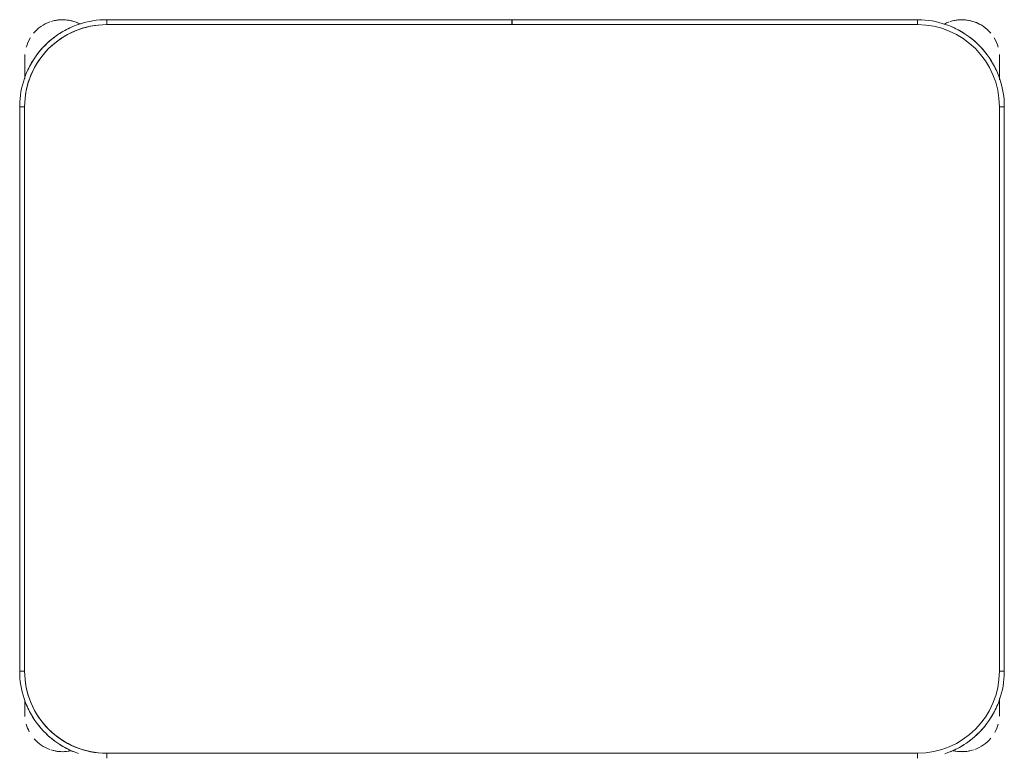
# Model space of a CAD drawing. Header units: metres. Extents: x 2.9 to 42.3, y -72.9 to -49.3.
# Tile 122 of 256: x 6.404 to 7.004, y -61.122 to -60.675. Entities that reach past the tile are written whole.
import ezdxf

# ---------------------------------------------------------------- set-up
doc = ezdxf.new("R2010")
doc.units = ezdxf.units.M
doc.layers.add('I-FURN', color=7, linetype='Continuous', lineweight=18)

# ---------------------------------------------------------------- blocks, each defined once
blk = doc.blocks.new('ConjuntoParaAlunoTamanho6 - CJA06_ConjuntoParaAlunoTamanho6-V29-2PAV')
at = {"layer": 'I-FURN', "color": 253, "true_color": 0xaaaaaa}
for p, q in [((-0.247, 0.06497), (-0.247, 0.06197)), ((0.247, 0.06497), (0.247, 0.06197)), ((-0.29713, 0.03797), (-0.29713, 0.02828)), ((-0.29713, 0.02878), (-0.29713, 0.03797)), ((0.29687, 0.03797), (0.29687, 0.02961)), ((0.29687, 0.03299), (0.29687, 0.03797)), ((-0.3, 0.01197), (-0.3, -0.33203)), ((-0.3, 0.01197), (-0.297, 0.01197)), ((-0.3, 0.01197), (-0.3, -0.33203)), ((0.3, 0.01197), (0.297, 0.01197)), ((0.3, -0.33203), (0.3, 0.01197)), ((0.3, -0.33203), (0.3, 0.01197)), ((-0.3, -0.33203), (-0.297, -0.33203)), ((0.3, -0.33203), (0.297, -0.33203)), ((-0.29713, -0.34835), (-0.29713, -0.35394)), ((-0.29713, -0.34868), (-0.29713, -0.36203)), ((0.29687, -0.35394), (0.29687, -0.3492)), ((0.29687, -0.36203), (0.29687, -0.34961)), ((-0.29713, -0.35705), (-0.29713, -0.36203)), ((0.29687, -0.36203), (0.29687, -0.35705)), ((-0.247, -0.38503), (-0.247, -0.38203)), ((-0.00005, -0.38203), (-0.00005, -0.38503)), ((0.00005, -0.38503), (0.00005, -0.38203)), ((0.247, -0.38503), (0.247, -0.38203)), ((-0.247, -0.38503), (-0.00005, -0.38503)), ((-0.247, -0.38503), (-0.00005, -0.38503)), ((0.00005, -0.38503), (0.247, -0.38503)), ((0.00005, -0.38503), (0.247, -0.38503))]:
    blk.add_line(p, q, dxfattribs=at)
at = {"layer": 'I-FURN', "color": 253, "true_color": 0xaaaaaa, "flags": 128}
for points in [[(-0.26367, 0.06228), (-0.26567, 0.06157), (-0.26764, 0.06078), (-0.26957, 0.05992), (-0.27147, 0.05898), (-0.27333, 0.05796), (-0.27515, 0.05687), (-0.27693, 0.05571), (-0.27865, 0.05448), (-0.28033, 0.05318), (-0.28195, 0.05181), (-0.28351, 0.05038), (-0.28502, 0.04889), (-0.28647, 0.04734), (-0.28785, 0.04574), (-0.28917, 0.04407), (-0.29042, 0.04236), (-0.2916, 0.0406), (-0.29271, 0.0388), (-0.29374, 0.03695), (-0.29471, 0.03506), (-0.29559, 0.03313), (-0.2964, 0.03117), (-0.29713, 0.02918), (-0.29777, 0.02716), (-0.29834, 0.02512), (-0.29883, 0.02306), (-0.29923, 0.02097), (-0.29955, 0.01888), (-0.29978, 0.01677), (-0.29993, 0.01466), (-0.3, 0.01254), (-0.3, 0.01197)], [(0.247, 0.06197), (0.1235, 0.06197), (0, 0.06197), (-0.1235, 0.06197), (-0.247, 0.06197)], [(-0.247, 0.06197), (-0.1235, 0.06197), (0, 0.06197), (0.1235, 0.06197), (0.247, 0.06197)], [(0.3, 0.01197), (0.29996, 0.01409), (0.29983, 0.0162), (0.29962, 0.01831), (0.29932, 0.02041), (0.29894, 0.0225), (0.29848, 0.02456), (0.29794, 0.02661), (0.29731, 0.02864), (0.2966, 0.03064), (0.29582, 0.03261), (0.29495, 0.03454), (0.29401, 0.03644), (0.29299, 0.0383), (0.2919, 0.04012), (0.29074, 0.04189), (0.28951, 0.04362), (0.28821, 0.04529), (0.28685, 0.04691), (0.28542, 0.04848), (0.28393, 0.04999), (0.28238, 0.05143), (0.28077, 0.05282), (0.27911, 0.05413), (0.2774, 0.05538), (0.27564, 0.05656), (0.27383, 0.05767), (0.27198, 0.05871), (0.27009, 0.05967), (0.26816, 0.06056), (0.2662, 0.06136), (0.26421, 0.06209)], [(-0.29713, 0.03797), (-0.29713, 0.03796), (-0.29713, 0.03792), (-0.29713, 0.03785), (-0.29713, 0.03775), (-0.29713, 0.03763), (-0.29713, 0.03748), (-0.29713, 0.03731), (-0.29713, 0.03711), (-0.29713, 0.03688), (-0.29713, 0.03663), (-0.29713, 0.03635), (-0.29713, 0.03605), (-0.29713, 0.03572), (-0.29713, 0.03537), (-0.29713, 0.035), (-0.29713, 0.03461), (-0.29713, 0.03419), (-0.29713, 0.03375), (-0.29713, 0.03329), (-0.29713, 0.03282), (-0.29713, 0.03232), (-0.29713, 0.0318), (-0.29713, 0.03127), (-0.29713, 0.03072), (-0.29713, 0.03016), (-0.29713, 0.02958), (-0.29713, 0.02898)], [(0.29687, 0.03), (0.29687, 0.03057), (0.29687, 0.03112), (0.29687, 0.03166), (0.29687, 0.03218), (0.29687, 0.03268), (0.29687, 0.03317), (0.29687, 0.03363), (0.29687, 0.03407), (0.29687, 0.0345), (0.29687, 0.0349), (0.29687, 0.03528), (0.29687, 0.03563), (0.29687, 0.03596), (0.29687, 0.03627), (0.29687, 0.03656), (0.29687, 0.03682), (0.29687, 0.03705), (0.29687, 0.03726), (0.29687, 0.03744), (0.29687, 0.0376), (0.29687, 0.03772), (0.29687, 0.03783), (0.29687, 0.0379), (0.29687, 0.03795), (0.29687, 0.03797)], [(-0.297, 0.01197), (-0.297, -0.07403), (-0.297, -0.16003), (-0.297, -0.24603), (-0.297, -0.33203)], [(-0.297, -0.33203), (-0.297, -0.24603), (-0.297, -0.16003), (-0.297, -0.07403), (-0.297, 0.01197)], [(0.297, -0.33203), (0.297, -0.24603), (0.297, -0.16003), (0.297, -0.07403), (0.297, 0.01197)], [(0.297, 0.01197), (0.297, -0.07403), (0.297, -0.16003), (0.297, -0.24603), (0.297, -0.33203)], [(-0.3, -0.33203), (-0.29996, -0.33415), (-0.29983, -0.33627), (-0.29962, -0.33838), (-0.29932, -0.34048), (-0.29894, -0.34256), (-0.29848, -0.34463), (-0.29794, -0.34668), (-0.29731, -0.34871), (-0.2966, -0.3507), (-0.29582, -0.35267), (-0.29495, -0.35461), (-0.29401, -0.35651), (-0.29299, -0.35837), (-0.2919, -0.36019), (-0.29074, -0.36196), (-0.28951, -0.36368), (-0.28821, -0.36536), (-0.28685, -0.36698), (-0.28542, -0.36855), (-0.28393, -0.37005), (-0.28238, -0.3715), (-0.28077, -0.37288), (-0.27911, -0.3742), (-0.2774, -0.37545), (-0.27564, -0.37663), (-0.27383, -0.37774), (-0.27198, -0.37878), (-0.27009, -0.37974), (-0.26816, -0.38062), (-0.2662, -0.38143), (-0.26421, -0.38216), (-0.2622, -0.38281), (-0.26015, -0.38338), (-0.25809, -0.38386), (-0.25601, -0.38426), (-0.25391, -0.38458), (-0.25181, -0.38482), (-0.24969, -0.38497), (-0.24757, -0.38503), (-0.247, -0.38503)], [(0.247, -0.38503), (0.24912, -0.38499), (0.25124, -0.38486), (0.25334, -0.38465), (0.25544, -0.38436), (0.25753, -0.38398), (0.2596, -0.38351), (0.26165, -0.38297), (0.26367, -0.38234), (0.26567, -0.38164), (0.26764, -0.38085), (0.26957, -0.37999), (0.27147, -0.37904), (0.27333, -0.37803), (0.27515, -0.37694), (0.27693, -0.37578), (0.27865, -0.37454), (0.28033, -0.37324), (0.28195, -0.37188), (0.28351, -0.37045), (0.28502, -0.36896), (0.28647, -0.36741), (0.28785, -0.3658), (0.28917, -0.36414), (0.29042, -0.36243), (0.2916, -0.36067), (0.29271, -0.35886), (0.29374, -0.35701), (0.29471, -0.35512), (0.29559, -0.3532), (0.2964, -0.35124), (0.29713, -0.34925), (0.29777, -0.34723), (0.29834, -0.34519), (0.29883, -0.34312), (0.29923, -0.34104), (0.29955, -0.33895), (0.29978, -0.33684), (0.29993, -0.33472), (0.3, -0.33261), (0.3, -0.33203)], [(-0.29713, -0.34907), (-0.29713, -0.34973), (-0.29713, -0.35038), (-0.29713, -0.35102), (-0.29713, -0.35165), (-0.29713, -0.35227), (-0.29713, -0.35288), (-0.29713, -0.35348), (-0.29713, -0.35406), (-0.29713, -0.35463), (-0.29713, -0.35518), (-0.29713, -0.35572), (-0.29713, -0.35624), (-0.29713, -0.35674), (-0.29713, -0.35722), (-0.29713, -0.35769), (-0.29713, -0.35813), (-0.29713, -0.35855), (-0.29713, -0.35895), (-0.29713, -0.35933), (-0.29713, -0.35969), (-0.29713, -0.36002), (-0.29713, -0.36033), (-0.29713, -0.36061), (-0.29713, -0.36087), (-0.29713, -0.36111), (-0.29713, -0.36131), (-0.29713, -0.3615), (-0.29713, -0.36165), (-0.29713, -0.36178), (-0.29713, -0.36188), (-0.29713, -0.36196), (-0.29713, -0.36201), (-0.29713, -0.36203)], [(0.29687, -0.36203), (0.29687, -0.36201), (0.29687, -0.36197), (0.29687, -0.36191), (0.29687, -0.36181), (0.29687, -0.36169), (0.29687, -0.36154), (0.29687, -0.36137), (0.29687, -0.36117), (0.29687, -0.36094), (0.29687, -0.36069), (0.29687, -0.36041), (0.29687, -0.36011), (0.29687, -0.35978), (0.29687, -0.35943), (0.29687, -0.35906), (0.29687, -0.35866), (0.29687, -0.35825), (0.29687, -0.35781), (0.29687, -0.35735), (0.29687, -0.35687), (0.29687, -0.35638), (0.29687, -0.35586), (0.29687, -0.35533), (0.29687, -0.35478), (0.29687, -0.35421), (0.29687, -0.35363), (0.29687, -0.35304), (0.29687, -0.35244), (0.29687, -0.35182), (0.29687, -0.35119), (0.29687, -0.35055), (0.29687, -0.3499)], [(-0.247, -0.38203), (-0.1235, -0.38203), (0, -0.38203), (0.1235, -0.38203), (0.247, -0.38203)], [(-0.00005, -0.38203), (-0.06179, -0.38203), (-0.12353, -0.38203), (-0.18526, -0.38203), (-0.247, -0.38203)], [(0.247, -0.38203), (0.18526, -0.38203), (0.12352, -0.38203), (0.06179, -0.38203), (0.00005, -0.38203)]]:
    blk.add_lwpolyline(points, dxfattribs=at)
at = {"layer": 'I-FURN', "color": 253, "true_color": 0xaaaaaa}
for centre, radius, start, end in [((-0.247, 0.01197), 0.05, 90, 180), ((-0.247, 0.01197), 0.05, 90, 180), ((-0.27413, 0.03797), 0.023, 76.78758, 108), ((-0.27413, 0.03797), 0.023, 76.40434, 104.46692), ((-0.247, 0.01197), 0.053, 112.5, 122.69993), ((0.247, 0.01197), 0.05, 360, 90), ((0.247, 0.01197), 0.05, 0, 90), ((0.247, 0.01197), 0.053, 57.30007, 67.5), ((0.247, 0.01197), 0.053, 57.30007, 67.5), ((0.27387, 0.03797), 0.023, 75.53308, 103.10319), ((0.27387, 0.03797), 0.023, 72, 102.57928), ((-0.27413, 0.03797), 0.023, 109.92744, 140.02309), ((-0.247, 0.01197), 0.053, 127.1607, 143.14964), ((0.247, 0.01197), 0.053, 37.1607, 53.14964), ((0.247, 0.01197), 0.053, 37.1607, 53.14964), ((0.27387, 0.03797), 0.023, 41.01944, 70.30683), ((-0.27413, 0.03797), 0.023, 150.81245, 164.34498), ((0.27387, 0.03797), 0.023, 15.73053, 28.0506), ((-0.27413, 0.03797), 0.023, 176.5669, 180), ((-0.247, 0.01197), 0.053, 147.30007, 157.5), ((0.247, 0.01197), 0.053, 22.5, 32.69993), ((0.247, 0.01197), 0.053, 22.5, 32.69993), ((0.27387, 0.03797), 0.023, 360, 4.00915), ((-0.247, -0.33203), 0.05, 180, 270), ((-0.247, -0.33203), 0.05, 180, 270), ((0.247, -0.33203), 0.05, 270, 360), ((0.247, -0.33203), 0.05, 270, 0), ((-0.247, -0.33203), 0.053, 202.5, 212.69993), ((0.247, -0.33203), 0.053, 327.30007, 337.5), ((0.247, -0.33203), 0.053, 327.30007, 337.5), ((-0.27413, -0.36203), 0.023, 180, 184.41224), ((-0.247, -0.33203), 0.053, 217.1607, 233.14964), ((0.247, -0.33203), 0.053, 307.1607, 323.14964), ((0.247, -0.33203), 0.053, 307.1607, 323.14964), ((0.27387, -0.36203), 0.023, 355.58784, 360), ((-0.27413, -0.36203), 0.023, 195.73379, 211.29748), ((0.27387, -0.36203), 0.023, 328.70279, 344.26621), ((-0.27413, -0.36203), 0.023, 220.15845, 250.98921), ((-0.247, -0.33203), 0.053, 237.30007, 247.5), ((0.247, -0.33203), 0.053, 292.5, 302.69993), ((0.247, -0.33203), 0.053, 292.5, 302.69993), ((0.27387, -0.36203), 0.023, 289.64716, 320.10645), ((-0.27413, -0.36203), 0.023, 241.29896, 288), ((-0.27413, -0.36203), 0.023, 289.64716, 297.85925), ((0.27387, -0.36203), 0.023, 242.37001, 250.98921), ((0.27387, -0.36203), 0.023, 243.53772, 288), ((-0.27413, -0.36203), 0.023, 255.53308, 284.46692), ((0.27387, -0.36203), 0.023, 255.53308, 284.46692)]:
    blk.add_arc(centre, radius, start, end, dxfattribs=at)
blk = doc.blocks.new('4 GRE - ESCOLA DE CINEMA E AUDIOVISUAL CINE REX R07_rvt-1-2PAV')
at = {"layer": 'I-FURN', "color": 253, "lineweight": 18, "true_color": 0xaaaaaa, "rotation": 180}
blk.add_blockref('ConjuntoParaAlunoTamanho6 - CJA06_ConjuntoParaAlunoTamanho6-V29-2PAV', (6.704, -61.06045), dxfattribs=at)

msp = doc.modelspace()

# ---------------------------------------------------------------- block references
at = {"lineweight": 5}
msp.add_blockref('4 GRE - ESCOLA DE CINEMA E AUDIOVISUAL CINE REX R07_rvt-1-2PAV', (0, 0), dxfattribs=at)

doc.saveas('drawing.dxf')
